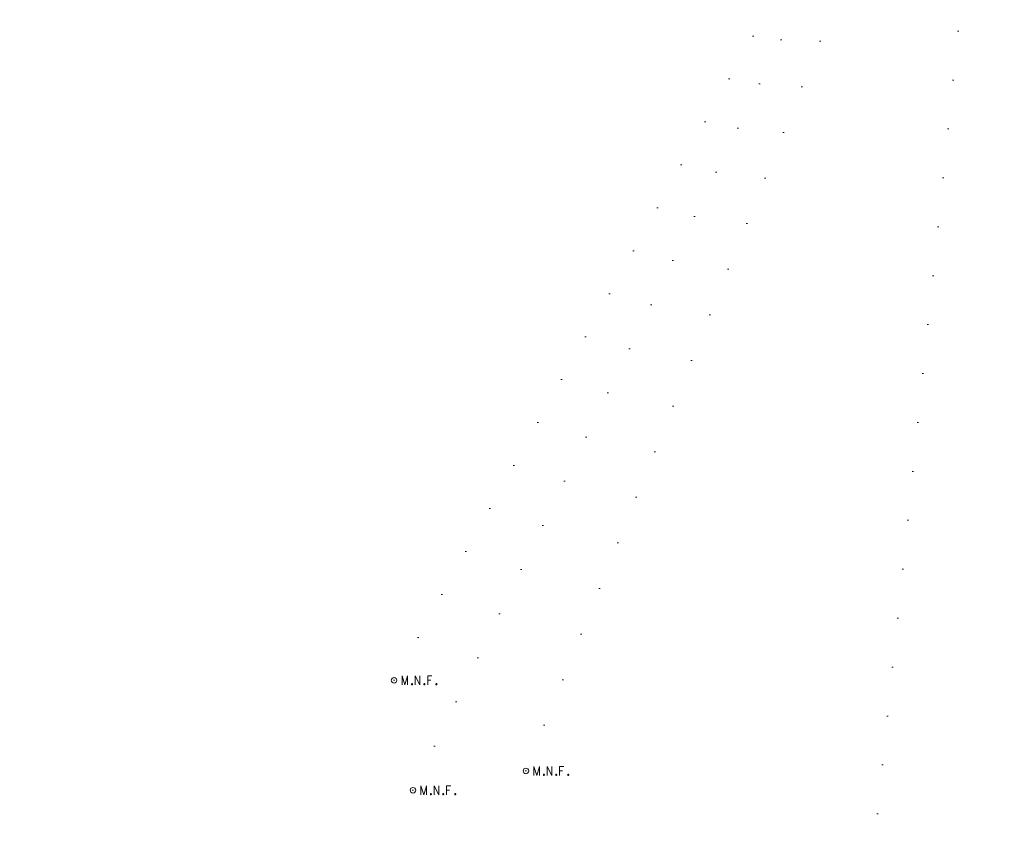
# Model space of a CAD drawing. Extents: x 413123 to 1465301, y 377724 to 504150.
# Tile 227 of 256: x 1463300 to 1463476, y 433660 to 433804. Entities that reach past the tile are written whole.
import ezdxf

# ---------------------------------------------------------------- set-up
doc = ezdxf.new("R2010")
doc.units = 0
doc.header["$MEASUREMENT"] = 0
doc.linetypes.add('DGN Style 1', pattern=[8.732639, 0.01453, -8.718109])
doc.layers.add('PV_X_Curb', color=120, linetype='DGN Style 1', lineweight=0)
doc.layers.add('SV_X_Control_Cells_Found', color=7, linetype='Continuous', lineweight=0)
doc.layers.add('SV_Observation (Construction)', color=97, linetype='DGN Style 1', lineweight=0, transparency=0.9)

# ---------------------------------------------------------------- blocks, each defined once
blk = doc.blocks.new('MNAIL_5')
at = {"layer": 'SV_X_Control_Cells_Found', "color": 7, "linetype": 'Continuous', "lineweight": 0, "flags": 128}
for points in [[(0.072, -0.0404), (0.072, 0.0396), (0.0974, -0.0404), (0.1216, 0.0396), (0.1216, -0.0404)], [(0.1905, -0.0404), (0.1905, 0.0396), (0.2319, -0.0404), (0.2319, 0.0396)], [(0.3393, 0.0396), (0.3013, 0.0396), (0.3013, -0.0404)], [(0.3013, 0.0005), (0.3283, 0.0005)], [(0.1602, -0.0297), (0.163, -0.0297), (0.1646, -0.031), (0.1663, -0.0335), (0.1663, -0.0367), (0.1646, -0.0392), (0.163, -0.0404), (0.1602, -0.0404), (0.1585, -0.0392), (0.1569, -0.0367), (0.1569, -0.0335), (0.1585, -0.031), (0.1602, -0.0297)], [(0.271, -0.0297), (0.2737, -0.0297), (0.2754, -0.031), (0.277, -0.0335), (0.277, -0.0367), (0.2754, -0.0392), (0.2737, -0.0404), (0.271, -0.0404), (0.2693, -0.0392), (0.2677, -0.0367), (0.2677, -0.0335), (0.2693, -0.031), (0.271, -0.0297)], [(0.3785, -0.0297), (0.3812, -0.0297), (0.3829, -0.031), (0.3845, -0.0335), (0.3845, -0.0367), (0.3829, -0.0392), (0.3812, -0.0404), (0.3785, -0.0404), (0.3768, -0.0392), (0.3751, -0.0367), (0.3751, -0.0335), (0.3768, -0.031), (0.3785, -0.0297)]]:
    blk.add_lwpolyline(points, dxfattribs=at)
at = {"layer": 'SV_X_Control_Cells_Found', "color": 7, "linetype": 'Continuous', "lineweight": 0}
blk.add_circle((0, 0), 0.0249, dxfattribs=at)
blk = doc.blocks.new('MNAIL_6')
at = {"layer": 'SV_X_Control_Cells_Found', "color": 7, "linetype": 'Continuous', "lineweight": 0, "flags": 128}
for points in [[(0.072, -0.0404), (0.072, 0.0396), (0.0974, -0.0404), (0.1216, 0.0396), (0.1216, -0.0404)], [(0.1905, -0.0404), (0.1905, 0.0396), (0.2319, -0.0404), (0.2319, 0.0396)], [(0.3393, 0.0396), (0.3013, 0.0396), (0.3013, -0.0404)], [(0.3013, 0.0005), (0.3283, 0.0005)], [(0.1602, -0.0297), (0.163, -0.0297), (0.1646, -0.031), (0.1663, -0.0335), (0.1663, -0.0367), (0.1646, -0.0392), (0.163, -0.0404), (0.1602, -0.0404), (0.1585, -0.0392), (0.1569, -0.0367), (0.1569, -0.0335), (0.1585, -0.031), (0.1602, -0.0297)], [(0.271, -0.0297), (0.2737, -0.0297), (0.2754, -0.031), (0.277, -0.0335), (0.277, -0.0367), (0.2754, -0.0392), (0.2737, -0.0404), (0.271, -0.0404), (0.2693, -0.0392), (0.2677, -0.0367), (0.2677, -0.0335), (0.2693, -0.031), (0.271, -0.0297)], [(0.3785, -0.0297), (0.3812, -0.0297), (0.3829, -0.031), (0.3845, -0.0335), (0.3845, -0.0367), (0.3829, -0.0392), (0.3812, -0.0404), (0.3785, -0.0404), (0.3768, -0.0392), (0.3751, -0.0367), (0.3751, -0.0335), (0.3768, -0.031), (0.3785, -0.0297)]]:
    blk.add_lwpolyline(points, dxfattribs=at)
at = {"layer": 'SV_X_Control_Cells_Found', "color": 7, "linetype": 'Continuous', "lineweight": 0}
blk.add_circle((0, 0), 0.0249, dxfattribs=at)
blk = doc.blocks.new('MNAIL_7')
at = {"layer": 'SV_X_Control_Cells_Found', "color": 7, "linetype": 'Continuous', "lineweight": 0, "flags": 128}
for points in [[(0.072, -0.0404), (0.072, 0.0396), (0.0974, -0.0404), (0.1216, 0.0396), (0.1216, -0.0404)], [(0.1905, -0.0404), (0.1905, 0.0396), (0.2319, -0.0404), (0.2319, 0.0396)], [(0.3393, 0.0396), (0.3013, 0.0396), (0.3013, -0.0404)], [(0.3013, 0.0005), (0.3283, 0.0005)], [(0.1602, -0.0297), (0.163, -0.0297), (0.1646, -0.031), (0.1663, -0.0335), (0.1663, -0.0367), (0.1646, -0.0392), (0.163, -0.0404), (0.1602, -0.0404), (0.1585, -0.0392), (0.1569, -0.0367), (0.1569, -0.0335), (0.1585, -0.031), (0.1602, -0.0297)], [(0.271, -0.0297), (0.2737, -0.0297), (0.2754, -0.031), (0.277, -0.0335), (0.277, -0.0367), (0.2754, -0.0392), (0.2737, -0.0404), (0.271, -0.0404), (0.2693, -0.0392), (0.2677, -0.0367), (0.2677, -0.0335), (0.2693, -0.031), (0.271, -0.0297)], [(0.3785, -0.0297), (0.3812, -0.0297), (0.3829, -0.031), (0.3845, -0.0335), (0.3845, -0.0367), (0.3829, -0.0392), (0.3812, -0.0404), (0.3785, -0.0404), (0.3768, -0.0392), (0.3751, -0.0367), (0.3751, -0.0335), (0.3768, -0.031), (0.3785, -0.0297)]]:
    blk.add_lwpolyline(points, dxfattribs=at)
at = {"layer": 'SV_X_Control_Cells_Found', "color": 7, "linetype": 'Continuous', "lineweight": 0}
blk.add_circle((0, 0), 0.0249, dxfattribs=at)

msp = doc.modelspace()

# ---------------------------------------------------------------- linework, layer by layer
at = {"layer": 'PV_X_Curb'}
msp.add_open_spline([(1463314.51, 433862.79, 576.27), (1463311.92, 433862.37, 576.26), (1463309.32, 433861.95, 576.24), (1463306.73, 433861.53, 576.23), (1463298.59, 433860.19, 576.14), (1463290.45, 433858.85, 576.04), (1463282.31, 433857.5, 575.94), (1463274.85, 433856.25, 575.84), (1463267.4, 433855, 575.73), (1463259.94, 433853.75, 575.62), (1463254.03, 433852.76, 575.55), (1463248.11, 433851.77, 575.47), (1463242.2, 433850.77, 575.4), (1463234.6, 433849.51, 575.3), (1463226.99, 433848.24, 575.21), (1463219.38, 433846.98, 575.11), (1463212.33, 433845.83, 575.06), (1463205.28, 433844.67, 575.01), (1463198.23, 433843.52, 574.97), (1463191.17, 433842.35, 574.92), (1463184.11, 433841.19, 574.88), (1463177.05, 433840.02, 574.83), (1463168.9, 433838.68, 574.79), (1463160.75, 433837.34, 574.75), (1463152.61, 433836, 574.71), (1463145.07, 433834.74, 574.67), (1463137.53, 433833.49, 574.63), (1463129.99, 433832.23, 574.59), (1463128.33, 433831.98, 574.57), (1463126.67, 433831.73, 574.55), (1463125, 433831.48, 574.53), (1463122.69, 433831.16, 574.39), (1463120.38, 433830.83, 574.25), (1463118.07, 433830.51, 574.11), (1463109.92, 433829.22, 574.07), (1463101.78, 433827.94, 574.02), (1463093.63, 433826.66, 573.98), (1463084.91, 433825.27, 573.92), (1463076.19, 433823.88, 573.86), (1463067.47, 433822.5, 573.8), (1463061.6, 433821.53, 573.77), (1463055.73, 433820.56, 573.74), (1463049.86, 433819.59, 573.72), (1463040.36, 433818.08, 573.68), (1463030.86, 433816.58, 573.65), (1463021.36, 433815.08, 573.61), (1463017.91, 433814.54, 573.6), (1463014.47, 433814.01, 573.6), (1463011.02, 433813.48, 573.59), (1463009.4, 433813.19, 573.7), (1463007.78, 433812.9, 573.82), (1463006.16, 433812.6, 573.94), (1462999.19, 433811.53, 573.91), (1462992.22, 433810.46, 573.89), (1462985.25, 433809.4, 573.87), (1462977.09, 433808.13, 573.84), (1462968.93, 433806.87, 573.82), (1462960.77, 433805.6, 573.79), (1462957.69, 433805.1, 573.79), (1462954.61, 433804.59, 573.79), (1462951.53, 433804.09, 573.8), (1462949.88, 433803.8, 573.65), (1462948.23, 433803.51, 573.5), (1462946.57, 433803.23, 573.35), (1462945.28, 433802.9, 573.33), (1462944, 433802.58, 573.31), (1462942.71, 433802.26, 573.29), (1462941.77, 433802.02, 573.28), (1462939.87, 433800.85, 573.22), (1462937.33, 433798.12, 573.13), (1462933.78, 433791.83, 574.14), (1462930.91, 433785.51, 574.93), (1462932.26, 433780.89, 573.62), (1462932.37, 433780.52, 573.51), (1462932.48, 433780.16, 573.41), (1462932.59, 433779.79, 573.31)], degree=3, knots=[0, 0, 0, 0, 0.041667, 0.041667, 0.041667, 0.083333, 0.083333, 0.083333, 0.125, 0.125, 0.125, 0.166667, 0.166667, 0.166667, 0.208333, 0.208333, 0.208333, 0.25, 0.25, 0.25, 0.291667, 0.291667, 0.291667, 0.333333, 0.333333, 0.333333, 0.375, 0.375, 0.375, 0.416667, 0.416667, 0.416667, 0.458333, 0.458333, 0.458333, 0.5, 0.5, 0.5, 0.541667, 0.541667, 0.541667, 0.583333, 0.583333, 0.583333, 0.625, 0.625, 0.625, 0.666667, 0.666667, 0.666667, 0.708333, 0.708333, 0.708333, 0.75, 0.75, 0.75, 0.791667, 0.791667, 0.791667, 0.833333, 0.833333, 0.833333, 0.875, 0.875, 0.875, 0.916667, 0.916667, 0.916667, 0.921384, 0.927711, 0.935073, 0.958333, 0.958333, 0.958333, 1, 1, 1, 1], dxfattribs=at)
at = {"layer": 'SV_Observation (Construction)', "transparency": 33554434}
for p in [(1463367.01, 433685.21, 574.57), (1463370.39, 433665.5, 574.26), (1463390.66, 433668.97, 574.84), (1463428.36, 433415.67, 573.85)]:
    msp.add_line(p, (1463476.48, 433881.55, 578.84), dxfattribs=at)

# ---------------------------------------------------------------- block references
at = {"layer": 'SV_X_Control_Cells_Found', "color": 7, "linetype": 'Continuous', "lineweight": 0, "xscale": 20, "yscale": 20, "zscale": 20}
for name, p in [('MNAIL_5', (1463367.01, 433685.21, 574.57)), ('MNAIL_7', (1463390.66, 433668.97, 574.84)), ('MNAIL_6', (1463370.39, 433665.5, 574.26))]:
    msp.add_blockref(name, p, dxfattribs=at)

doc.saveas('drawing.dxf')
